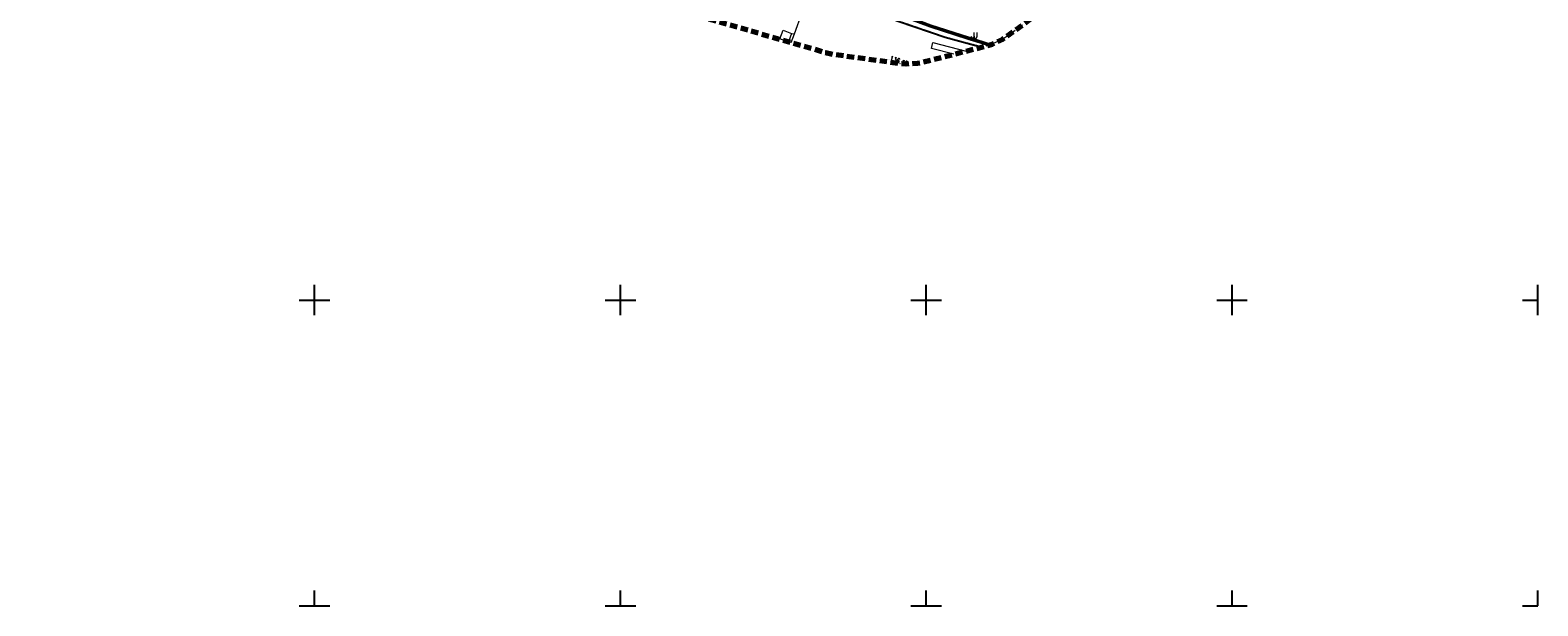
# Model space of a CAD drawing. Header units: metres. Extents: x 8438000 to 8438800, y 5890500 to 5891000.
# Tile 15 of 40: x 8438553 to 8438800, y 5890500 to 5890594. Entities that reach past the tile are written whole.
import ezdxf
from ezdxf.enums import TextEntityAlignment as Align

# ---------------------------------------------------------------- set-up
doc = ezdxf.new("R2010")
doc.units = ezdxf.units.M
doc.header["$MEASUREMENT"] = 0
for name, pattern in [('1.0_0.5', [1.5, 1, -0.5]), ('1.5_0.5', [2, 1.5, -0.5]), ('4', [1.8, 1.2, -0.6])]:
    doc.linetypes.add(name, pattern=pattern)
doc.layers.get('0').update_dxf_attribs({"color": 2, "linetype": 'CONTINUOUS', "lineweight": 5})
for name, color, linetype in [('jezdnia', 7, 'CONTINUOUS'), ('krawężnik', 7, 'CONTINUOUS'), ('obudowa ochronna przewodu', 7, 'CONTINUOUS'), ('pikieta sztuczna', 7, 'CONTINUOUS'), ('pikieta sztuczna-Atr2', 7, 'CONTINUOUS'), ('przewód elektroenergetyczny podziemny', 7, 'CONTINUOUS'), ('przewód elektroenergetyczny podziemny-Atr1', 7, 'CONTINUOUS'), ('trawnik', 7, 'CONTINUOUS'), ('Wstawianie ramki sekcyjnej z opisem', 7, 'CONTINUOUS'), ('Zakres', 7, 'CONTINUOUS')]:
    doc.layers.add(name, color=color, linetype=linetype)
doc.styles.get("Standard").update_dxf_attribs({"font": 'simplex.shx', "width": 0.75})

# ---------------------------------------------------------------- blocks, each defined once
blk = doc.blocks.new('PW01')
at = {"linetype": 'Continuous', "lineweight": 13}
h = blk.add_hatch(color=0, dxfattribs=at)
edge = h.paths.add_edge_path()
edge.add_arc((0, 0), 0.045, 0, 360)
blk = doc.blocks.new('TU04')
at = {"color": 0, "linetype": 'Continuous', "lineweight": 13}
for p, q in [((0, 0), (0, 0.75)), ((0.5, 0), (0.5, 0.75))]:
    blk.add_line(p, q, dxfattribs=at)
blk = doc.blocks.new('RAMKA500K')
at = {"color": 0}
for p, q in [((200, 47.5), (200, 52.5)), ((250, 47.5), (250, 52.5)), ((300, 47.5), (300, 52.5)), ((350, 47.5), (350, 52.5)), ((400, 47.5), (400, 52.5)), ((197.5, 50), (202.5, 50)), ((247.5, 50), (252.5, 50)), ((297.5, 50), (302.5, 50)), ((347.5, 50), (352.5, 50)), ((397.5, 50), (400, 50)), ((200, 0), (200, 2.5)), ((250, 0), (250, 2.5)), ((300, 0), (300, 2.5)), ((350, 0), (350, 2.5)), ((400, 0), (400, 2.5)), ((197.5, 0), (202.5, 0)), ((247.5, 0), (252.5, 0)), ((297.5, 0), (302.5, 0)), ((347.5, 0), (352.5, 0)), ((397.5, 0), (400, 0))]:
    blk.add_line(p, q, dxfattribs=at)

msp = doc.modelspace()

# ---------------------------------------------------------------- linework, layer by layer
at = {"layer": 'jezdnia', "color": 7, "linetype": '1.5_0.5', "lineweight": 18, "flags": 128}
msp.add_lwpolyline([(8438709.111, 5890591.36), (8438703.08, 5890592.98), (8438695.41, 5890595.61), (8438672.96, 5890604.15), (8438657.13, 5890610.17), (8438656.78, 5890610.38), (8438656.47, 5890610.66), (8438656.28, 5890611.04)], dxfattribs=at)
at = {"layer": 'krawężnik', "color": 7, "linetype": 'Continuous', "lineweight": 25, "flags": 128}
msp.add_lwpolyline([(8438672.96, 5890604.15), (8438695.41, 5890595.61), (8438703.08, 5890592.98), (8438709.111, 5890591.36)], dxfattribs=at)
at = {"layer": 'obudowa ochronna przewodu', "color": 7, "linetype": 'Continuous', "lineweight": 35, "flags": 128}
for points in [[(8438706.85, 5890592.72), (8438700.66, 5890594.7), (8438681.54, 5890601.83)], [(8438710.218, 5890591.642), (8438706.85, 5890592.72)]]:
    msp.add_lwpolyline(points, dxfattribs=at)
at = {"layer": 'przewód elektroenergetyczny podziemny', "color": 1, "linetype": 'Continuous', "lineweight": 18, "flags": 128}
for points in [[(8438677.911, 5890592.103), (8438678.44, 5890593.53), (8438679.72, 5890597), (8438680.91, 5890600.21), (8438681.54, 5890601.83)], [(8438677.99, 5890593.57), (8438678.44, 5890593.53), (8438679.72, 5890597), (8438680.91, 5890600.21), (8438681.54, 5890601.83)], [(8438680.64, 5890602.53), (8438681.67, 5890602.28), (8438700.75, 5890594.99), (8438710.681, 5890591.802)], [(8438706.85, 5890592.72), (8438700.66, 5890594.7), (8438681.54, 5890601.83)], [(8438676.795, 5890592.427), (8438676.06, 5890592.71), (8438676.59, 5890594.11), (8438677.99, 5890593.57)], [(8438677.99, 5890593.57), (8438677.482, 5890592.228)], [(8438704.516, 5890590.189), (8438700.85, 5890591.14), (8438701.1, 5890592.11), (8438706.529, 5890590.702)], [(8438706.85, 5890592.72), (8438710.218, 5890591.642)]]:
    msp.add_lwpolyline(points, dxfattribs=at)
at = {"layer": 'trawnik', "color": 7, "linetype": '1.0_0.5', "lineweight": 18, "flags": 128}
msp.add_lwpolyline([(8438676.95, 5890630.4), (8438704.6, 5890629.72), (8438705.95, 5890626.08), (8438706.69, 5890624.27), (8438708.02, 5890621.6), (8438716.33, 5890606.65), (8438720.8, 5890598.66), (8438713.02, 5890592.95), (8438712.52, 5890592.66), (8438710.79, 5890591.84), (8438710.25, 5890591.65), (8438709.11, 5890591.36), (8438703.08, 5890592.98), (8438695.41, 5890595.61), (8438672.96, 5890604.15), (8438657.13, 5890610.17), (8438656.78, 5890610.38), (8438656.47, 5890610.66), (8438656.28, 5890611.04), (8438656.23, 5890611.48), (8438656.37, 5890611.93), (8438656.99, 5890612.76), (8438657.76, 5890613.58), (8438658.29, 5890614.3), (8438659.11, 5890615.58), (8438659.69, 5890616.7), (8438660.23, 5890618), (8438660.62, 5890619.32), (8438660.91, 5890620.8), (8438661.05, 5890622.48), (8438661.01, 5890623.99), (8438660.85, 5890625.44), (8438660.55, 5890626.71), (8438660.25, 5890627.79), (8438660.04, 5890629.06), (8438660.01, 5890629.82), (8438660.21, 5890630.29), (8438660.76, 5890630.71)], close=True, dxfattribs=at)
at = {"layer": 'Zakres', "color": 3, "linetype": '4', "lineweight": 70, "flags": 128}
msp.add_lwpolyline([(8438508.15, 5890636.94), (8438534.87, 5890634.2), (8438548.23, 5890629.66), (8438683.24, 5890590.56), (8438683.52, 5890590.48), (8438684.45, 5890590.26), (8438684.73, 5890590.2), (8438696.09, 5890588.65), (8438696.67, 5890588.63), (8438698.57, 5890588.74), (8438699.14, 5890588.82), (8438710.25, 5890591.65), (8438710.79, 5890591.84), (8438712.52, 5890592.66), (8438713.02, 5890592.95), (8438722.26, 5890599.73), (8438722.48, 5890599.91), (8438723.2, 5890600.55), (8438723.4, 5890600.75), (8438740.33, 5890619.09), (8438740.54, 5890619.35), (8438741.19, 5890620.23), (8438741.37, 5890620.51), (8438747.94, 5890631.84), (8438748.21, 5890632.44), (8438748.87, 5890634.52), (8438748.99, 5890635.17), (8438750.11, 5890648.22), (8438750.12, 5890648.55), (8438750.09, 5890649.64), (8438750.07, 5890649.97), (8438745.48, 5890683.84), (8438745.46, 5890683.96), (8438745.39, 5890684.36), (8438745.36, 5890684.48), (8438744.33, 5890689.19), (8438744.31, 5890689.3), (8438744.2, 5890689.69), (8438744.17, 5890689.81), (8438725.48, 5890751.19), (8438725.37, 5890751.49), (8438724.95, 5890752.48), (8438724.81, 5890752.77), (8438718.55, 5890763.94), (8438718.18, 5890764.46), (8438716.76, 5890766.06), (8438716.28, 5890766.49), (8438705.94, 5890774.04), (8438705.38, 5890774.36), (8438703.43, 5890775.22), (8438702.81, 5890775.41), (8438690.26, 5890777.96), (8438689.62, 5890778.02), (8438687.49, 5890777.98), (8438686.85, 5890777.91), (8438674.38, 5890774.98), (8438674.07, 5890774.89), (8438673.06, 5890774.54), (8438672.76, 5890774.42), (8438548.58, 5890715.16), (8438548.23, 5890714.95), (8438547.09, 5890714.2), (8438404.79, 5890755.12), (8438380.54, 5890674.58)], close=True, dxfattribs=at)

# ---------------------------------------------------------------- block references
at = {"layer": 'pikieta sztuczna', "color": 7, "linetype": 'Continuous', "lineweight": 13}
msp.add_blockref('PW01', (8438693.91, 5890589.26), dxfattribs=at)
at = {"layer": 'trawnik', "color": 7, "linetype": 'Continuous', "lineweight": 18}
msp.add_blockref('TU04', (8438707.829, 5890592.959), dxfattribs=at)
at = {"layer": 'Wstawianie ramki sekcyjnej z opisem', "color": 7, "linetype": 'Continuous', "lineweight": 13}
msp.add_blockref('RAMKA500K', (8438400, 5890500), dxfattribs=at)

# ---------------------------------------------------------------- texts
at = {"layer": 'pikieta sztuczna-Atr2', "color": 7, "width": 0.72}
msp.add_text('136.18', height=0.75, rotation=341.073, dxfattribs=at).set_placement((8438693.96, 5890589.24))
at = {"layer": 'przewód elektroenergetyczny podziemny-Atr1', "color": 1, "width": 0.72}
msp.add_text('eN', height=0.75, rotation=342.2, dxfattribs=at).set_placement((8438707.11, 5890592.95), align=Align.MIDDLE_LEFT)

doc.saveas('drawing.dxf')
